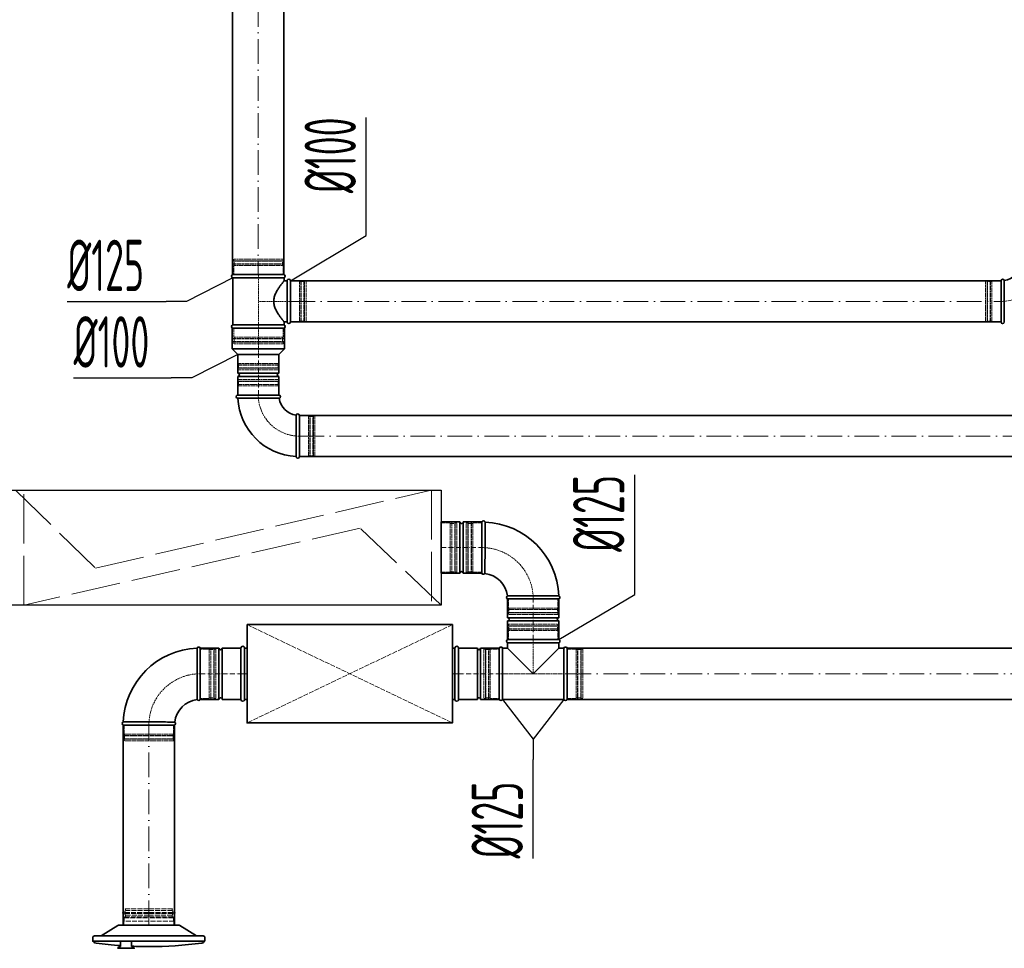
# Model space of a CAD drawing. Header units: millimetres. Extents: x -118717 to 8962, y 22910 to 145283.
# Tile 106 of 193: x -28162 to -25766, y 25452 to 27712. Entities that reach past the tile are written whole.
import ezdxf

# ---------------------------------------------------------------- set-up
doc = ezdxf.new("R2010")
doc.units = ezdxf.units.MM
for name, pattern in [('ACAD_ISO02W100', [15, 12, -3]), ('ACAD_ISO10W100', [18, 12, -3, 0, -3]), ('phl_thick', [0])]:
    doc.linetypes.add(name, pattern=pattern)
for name, color, linetype, lineweight in [('VZT_01 SUP (PŘÍVOD) - OBRYS', 5, 'Continuous', 35), ('VZT_02 SUP (PŘÍVOD) - OSA', 5, 'ACAD_ISO10W100', 5), ('VZT_05 ETA (ODVOD) - OBRYS', 6, 'Continuous', 35), ('VZT_06 ETA (ODVOD) - OSA', 6, 'ACAD_ISO10W100', 5), ('VZT_21 ZAŘÍZENÍ - OBRYS', 1, 'Continuous', 30), ('VZT_22 ZAŘÍZENÍ - DETAIL', 8, 'Continuous', 5), ('VZT_30 DISTRIBUČNÍ PRVKY - OBRYS', 1, 'Continuous', 35), ('VZT_35 TLUMIČE HLUKU - OBRYS', 1, 'Continuous', 35), ('VZT_36 TLUMIČE HLUKU - OSA', 1, 'ACAD_ISO10W100', 5), ('VZT_37 TLUMIČE HLUKU - DETAIL', 8, 'ACAD_ISO02W100', 5), ('VZT_60_KOTY - DIMENZE', 7, 'Continuous', 5)]:
    doc.layers.add(name, color=color, linetype=linetype, lineweight=lineweight)
for name, color, linetype, lineweight, plot in [('VZT_03 SUP (PŘÍVOD) - NETISK', 8, 'ACAD_ISO02W100', 5, False), ('VZT_07 ETA (ODVOD) - NETISK', 8, 'ACAD_ISO02W100', 5, False), ('VZT_34 DISTRIBUČNÍ PRVKY - NETISK', 8, 'ACAD_ISO02W100', 5, False), ('VZT_39 TLUMIČE HLUKU - NETISK', 8, 'ACAD_ISO02W100', 5, False)]:
    doc.layers.add(name, color=color, linetype=linetype, lineweight=lineweight, plot=plot)
doc.styles.add('EVORA_125', font='isocp.shx', dxfattribs={"width": 0.6, "height": 125})

msp = doc.modelspace()

# ---------------------------------------------------------------- linework, layer by layer
at = {"layer": 'VZT_01 SUP (PŘÍVOD) - OBRYS'}
for p, q in [((-27136.5, 26364.7), (-27136.5, 26489.7)), ((-27136.5, 26489.7), (-27091, 26489.7)), ((-27091, 26364.7), (-27091, 26489.7)), ((-27083, 26364.7), (-27083, 26489.7)), ((-27083, 26489.7), (-27037.5, 26489.7)), ((-27037.5, 26364.7), (-27037.5, 26489.7)), ((-27037.5, 26364.7), (-27037.5, 26489.7)), ((-27136.5, 26364.7), (-27091, 26364.7)), ((-27083, 26364.7), (-27037.5, 26364.7)), ((-26850, 26302.2), (-26975, 26302.2)), ((-26975, 26256.7), (-26975, 26302.2)), ((-26850, 26302.2), (-26975, 26302.2)), ((-26850, 26256.7), (-26850, 26302.2)), ((-26850, 26256.7), (-26975, 26256.7)), ((-26850, 26248.7), (-26975, 26248.7)), ((-26975, 26203.2), (-26975, 26248.7)), ((-26850, 26203.2), (-26850, 26248.7)), ((-26850, 26203.2), (-26975, 26203.2)), ((-26975, 26203.2), (-26850, 26203.2)), ((-26975, 26195.6), (-26850, 26195.6)), ((-26975, 26195.6), (-26975, 26182.7)), ((-26850, 26195.6), (-26850, 26182.7)), ((-27723, 26182.7), (-27723, 26057.7)), ((-27723, 26057.7), (-27723, 26182.7)), ((-27723, 26182.7), (-27677.5, 26182.7)), ((-27677.5, 26057.7), (-27677.5, 26182.7)), ((-27669.5, 26057.7), (-27669.5, 26182.7)), ((-27669.5, 26182.7), (-27624, 26182.7)), ((-27624, 26057.7), (-27624, 26182.7)), ((-27094, 26057.7), (-27094, 26182.7)), ((-27094, 26182.7), (-27048.5, 26182.7)), ((-27048.5, 26057.7), (-27048.5, 26182.7)), ((-27040.5, 26057.7), (-27040.5, 26182.7)), ((-27040.5, 26182.7), (-26995, 26182.7)), ((-26995, 26057.7), (-26995, 26182.7)), ((-26995, 26057.7), (-26995, 26182.7)), ((-26987.3, 26182.7), (-26987.3, 26057.7)), ((-26975, 26182.7), (-26987.3, 26182.7)), ((-26912.5, 26120.2), (-26975, 26182.7)), ((-26850, 26182.7), (-26912.5, 26120.2)), ((-26837.6, 26182.7), (-26850, 26182.7)), ((-26837.6, 26182.7), (-26837.6, 26057.7)), ((-26830, 26182.7), (-26830, 26057.7)), ((-27723, 26057.7), (-27677.5, 26057.7)), ((-27669.5, 26057.7), (-27624, 26057.7)), ((-27094, 26057.7), (-27048.5, 26057.7)), ((-27040.5, 26057.7), (-26995, 26057.7)), ((-26837.6, 26057.7), (-26987.3, 26057.7)), ((-27785.5, 25995.2), (-27910.5, 25995.2))]:
    msp.add_line(p, q, dxfattribs=at)
for points in [[(-25685.3, 26182.7), (-26831.7, 26182.7)], [(-25685.3, 26057.7), (-26831.7, 26057.7)], [(-27910.5, 25995.2), (-27910.5, 25508.1)], [(-27785.5, 25995.2), (-27785.5, 25508.1)]]:
    msp.add_lwpolyline(points, dxfattribs=at)
for centre, radius, start, end in [((-27087, 26489.7), 4, 180, 0), ((-27033.6, 26488.1), 4.17, 21.1072, 156.5322), ((-27037.5, 26302.2), 187.5, 2.3607, 87.6393), ((-27087, 26364.7), 4, 0, 180), ((-27033.6, 26366.4), 4.17, 203.4678, 329.7019), ((-27037.5, 26302.2), 62.5, 6.8302, 83.1698), ((-26973.3, 26306.1), 4.17, 120.2981, 246.5322), ((-26851.6, 26306.1), 4.17, 293.4678, 68.8928), ((-26975, 26252.7), 4, 270, 90), ((-26850, 26252.7), 4, 90, 270), ((-26973.3, 26199.4), 4.17, 113.4678, 246.5322), ((-26851.6, 26199.4), 4.17, 293.4678, 66.5322), ((-27723, 25995.2), 187.5, 92.3607, 177.6393), ((-27726.8, 26181.1), 4.17, 23.4678, 158.8928), ((-27673.5, 26182.7), 4, 180, 0), ((-27044.5, 26182.7), 4, 180, 0), ((-26991.1, 26181.1), 4.17, 23.4678, 156.5322), ((-26833.8, 26181.1), 4.17, 23.4678, 156.5322), ((-27723, 25995.2), 62.5, 96.8302, 173.1698), ((-27726.8, 26059.4), 4.17, 210.2981, 336.5322), ((-27673.5, 26057.7), 4, 0, 180), ((-27044.5, 26057.7), 4, 0, 180), ((-26991.1, 26059.4), 4.17, 203.4678, 336.5322), ((-26833.8, 26059.4), 4.17, 203.4678, 336.5322), ((-27908.8, 25999.1), 4.17, 111.1072, 246.5322), ((-27787.1, 25999.1), 4.17, 293.4678, 59.7019)]:
    msp.add_arc(centre, radius, start, end, dxfattribs=at)
for points, knots in [([(-27030, 26364.3), (-27030, 26364.3), (-27030, 26365.9), (-27030, 26372), (-27030, 26376.5), (-27029.9, 26387.9), (-27029.9, 26394.7), (-27029.8, 26409.7), (-27029.8, 26417.8), (-27029.8, 26434.1), (-27029.8, 26442.2), (-27029.8, 26457.4), (-27029.8, 26464.4), (-27029.8, 26476.1), (-27029.8, 26480.9), (-27029.8, 26487.5), (-27029.7, 26489.3), (-27029.7, 26489.6), (-27029.7, 26489.6), (-27029.7, 26489.6)], [0, 0, 0, 0, 24.235852, 24.235852, 48.531845, 48.531845, 73.024415, 73.024415, 97.570898, 97.570898, 122.078339, 122.078339, 146.53579, 146.53579, 170.957495, 170.957495, 195.359468, 195.359468, 197.168246, 197.168246, 197.168246, 197.168246]), ([(-26975.4, 26309.7), (-26975.4, 26309.7), (-26975.4, 26309.7), (-26975, 26309.7), (-26974.7, 26309.7), (-26973.7, 26309.7), (-26972.9, 26309.7), (-26969.7, 26309.7), (-26966.6, 26309.7), (-26957.7, 26309.8), (-26951.5, 26309.8), (-26937.4, 26309.8), (-26929.6, 26309.9), (-26913.3, 26309.9), (-26905.1, 26309.9), (-26889.3, 26309.9), (-26881.8, 26309.9), (-26868.6, 26309.9), (-26863, 26309.9), (-26856, 26310), (-26853.9, 26310), (-26850.9, 26310), (-26850.1, 26310), (-26850.1, 26310)], [197.067977, 197.067977, 197.067977, 197.067977, 201.792196, 201.792196, 209.190204, 209.190204, 218.040239, 218.040239, 237.760854, 237.760854, 262.206108, 262.206108, 286.831239, 286.831239, 311.323072, 311.323072, 335.946087, 335.946087, 360.704397, 360.704397, 377.088273, 377.088273, 394.105327, 394.105327, 394.105327, 394.105327]), ([(-27730.4, 26057.3), (-27730.4, 26057.3), (-27730.4, 26057.3), (-27730.4, 26057.7), (-27730.4, 26058), (-27730.4, 26059), (-27730.4, 26059.8), (-27730.4, 26063), (-27730.5, 26066.1), (-27730.5, 26075), (-27730.5, 26081.2), (-27730.6, 26095.3), (-27730.6, 26103.1), (-27730.6, 26119.4), (-27730.6, 26127.6), (-27730.7, 26143.4), (-27730.7, 26150.9), (-27730.7, 26164.1), (-27730.7, 26169.7), (-27730.7, 26176.7), (-27730.7, 26178.8), (-27730.7, 26181.8), (-27730.7, 26182.6), (-27730.7, 26182.6)], [197.067977, 197.067977, 197.067977, 197.067977, 201.792196, 201.792196, 209.190204, 209.190204, 218.040239, 218.040239, 237.760854, 237.760854, 262.206108, 262.206108, 286.831239, 286.831239, 311.323072, 311.323072, 335.946087, 335.946087, 360.704397, 360.704397, 377.088273, 377.088273, 394.105327, 394.105327, 394.105327, 394.105327]), ([(-27785, 26002.7), (-27785, 26002.7), (-27786.6, 26002.7), (-27792.7, 26002.7), (-27797.2, 26002.7), (-27808.6, 26002.8), (-27815.4, 26002.8), (-27830.4, 26002.9), (-27838.5, 26002.9), (-27854.9, 26002.9), (-27863, 26002.9), (-27878.2, 26002.9), (-27885.1, 26002.9), (-27896.9, 26002.9), (-27901.6, 26002.9), (-27908.2, 26003), (-27910.1, 26003), (-27910.3, 26003), (-27910.3, 26003), (-27910.3, 26003)], [0, 0, 0, 0, 24.235852, 24.235852, 48.531845, 48.531845, 73.024415, 73.024415, 97.570898, 97.570898, 122.078339, 122.078339, 146.53579, 146.53579, 170.957495, 170.957495, 195.359468, 195.359468, 197.168246, 197.168246, 197.168246, 197.168246])]:
    msp.add_open_spline(points, degree=3, knots=knots, dxfattribs=at)
at = {"layer": 'VZT_02 SUP (PŘÍVOD) - OSA'}
for points in [[(-27136.5, 26427.2), (-27037.5, 26427.2)], [(-26912.5, 26203.2), (-26912.5, 26302.2)], [(-27723, 26120.2), (-27624, 26120.2)], [(-27094, 26120.2), (-26995, 26120.2)]]:
    msp.add_lwpolyline(points, dxfattribs=at)
at = {"layer": 'VZT_02 SUP (PŘÍVOD) - OSA', "ltscale": 0.3}
for points in [[(-27037.5, 26427.2), (-27037.5, 26427.2, -0.414214), (-26912.5, 26302.2), (-26912.5, 26302.2)], [(-27848, 25995.2), (-27848, 25995.2, -0.414214), (-27723, 26120.2), (-27723, 26120.2)]]:
    msp.add_lwpolyline(points, format="xyb", dxfattribs=at)
msp.add_lwpolyline([(-26912.5, 26203.2), (-26912.5, 26120.2)], dxfattribs=at)
at = {"layer": 'VZT_02 SUP (PŘÍVOD) - OSA', "ltscale": 5}
for points in [[(-26831.7, 26120.2), (-25685.3, 26120.2)], [(-27848, 25508.1), (-27848, 25995.2)]]:
    msp.add_lwpolyline(points, dxfattribs=at)
at = {"layer": 'VZT_03 SUP (PŘÍVOD) - NETISK', "ltscale": 0.4}
for p, q in [((-27075.5, 26367.2), (-27075.5, 26487.2)), ((-27071.5, 26487.2), (-27075.5, 26487.2)), ((-27071.5, 26367.2), (-27071.5, 26487.2)), ((-27071, 26486.2), (-27071.5, 26486.2)), ((-27071, 26366.2), (-27071, 26488.2)), ((-27070.5, 26488.2), (-27071, 26488.2)), ((-27070.5, 26366.2), (-27070.5, 26488.2)), ((-27063.5, 26486.2), (-27070.5, 26486.2)), ((-27063.5, 26366.2), (-27063.5, 26488.2)), ((-27063, 26488.2), (-27063.5, 26488.2)), ((-27063, 26366.2), (-27063, 26488.2)), ((-27059.5, 26486.2), (-27063, 26486.2)), ((-27059.5, 26367.2), (-27059.5, 26487.2)), ((-27037.5, 26487.2), (-27059.5, 26487.2)), ((-27071.5, 26367.2), (-27075.5, 26367.2)), ((-27071, 26368.2), (-27071.5, 26368.2)), ((-27070.5, 26366.2), (-27071, 26366.2)), ((-27063.5, 26368.2), (-27070.5, 26368.2)), ((-27063, 26366.2), (-27063.5, 26366.2)), ((-27059.5, 26368.2), (-27063, 26368.2)), ((-27037.5, 26367.2), (-27059.5, 26367.2)), ((-26972.5, 26302.2), (-26972.5, 26280.2)), ((-26852.5, 26302.2), (-26852.5, 26280.2)), ((-26851.5, 26276.7), (-26973.5, 26276.7)), ((-26973.5, 26276.7), (-26973.5, 26276.2)), ((-26851.5, 26276.2), (-26973.5, 26276.2)), ((-26851.5, 26269.2), (-26973.5, 26269.2)), ((-26973.5, 26269.2), (-26973.5, 26268.7)), ((-26851.5, 26268.7), (-26973.5, 26268.7)), ((-26852.5, 26280.2), (-26972.5, 26280.2)), ((-26852.5, 26268.2), (-26972.5, 26268.2)), ((-26972.5, 26268.2), (-26972.5, 26264.2)), ((-26971.5, 26280.2), (-26971.5, 26276.7)), ((-26971.5, 26276.2), (-26971.5, 26269.2)), ((-26971.5, 26268.7), (-26971.5, 26268.2)), ((-26853.5, 26280.2), (-26853.5, 26276.7)), ((-26853.5, 26276.2), (-26853.5, 26269.2)), ((-26853.5, 26268.7), (-26853.5, 26268.2)), ((-26852.5, 26268.2), (-26852.5, 26264.2)), ((-26851.5, 26276.7), (-26851.5, 26276.2)), ((-26851.5, 26269.2), (-26851.5, 26268.7)), ((-26852.5, 26264.2), (-26972.5, 26264.2)), ((-26973.5, 26236.7), (-26851.5, 26236.7)), ((-26973.5, 26236.2), (-26973.5, 26236.7)), ((-26973.5, 26236.2), (-26851.5, 26236.2)), ((-26973.5, 26229.2), (-26851.5, 26229.2)), ((-26973.5, 26228.7), (-26973.5, 26229.2)), ((-26973.5, 26228.7), (-26851.5, 26228.7)), ((-26972.5, 26241.2), (-26852.5, 26241.2)), ((-26972.5, 26237.2), (-26972.5, 26241.2)), ((-26972.5, 26237.2), (-26852.5, 26237.2)), ((-26972.5, 26225.2), (-26852.5, 26225.2)), ((-26972.5, 26203.2), (-26972.5, 26225.2)), ((-26971.5, 26236.7), (-26971.5, 26237.2)), ((-26971.5, 26229.2), (-26971.5, 26236.2)), ((-26971.5, 26225.2), (-26971.5, 26228.7)), ((-26853.5, 26236.7), (-26853.5, 26237.2)), ((-26853.5, 26229.2), (-26853.5, 26236.2)), ((-26853.5, 26225.2), (-26853.5, 26228.7)), ((-26852.5, 26237.2), (-26852.5, 26241.2)), ((-26852.5, 26203.2), (-26852.5, 26225.2)), ((-26851.5, 26236.2), (-26851.5, 26236.7)), ((-26851.5, 26228.7), (-26851.5, 26229.2)), ((-27723, 26180.2), (-27701, 26180.2)), ((-27701, 26180.2), (-27701, 26060.2)), ((-27701, 26179.2), (-27697.5, 26179.2)), ((-27697.5, 26181.2), (-27697.5, 26059.2)), ((-27697.5, 26181.2), (-27697, 26181.2)), ((-27697, 26181.2), (-27697, 26059.2)), ((-27697, 26179.2), (-27690, 26179.2)), ((-27690, 26181.2), (-27690, 26059.2)), ((-27690, 26181.2), (-27689.5, 26181.2)), ((-27689.5, 26181.2), (-27689.5, 26059.2)), ((-27689.5, 26179.2), (-27689, 26179.2)), ((-27689, 26180.2), (-27689, 26060.2)), ((-27689, 26180.2), (-27685, 26180.2)), ((-27685, 26180.2), (-27685, 26060.2)), ((-27033, 26180.2), (-27033, 26060.2)), ((-27033, 26180.2), (-27029, 26180.2)), ((-27029, 26180.2), (-27029, 26060.2)), ((-27029, 26179.2), (-27028.5, 26179.2)), ((-27028.5, 26181.2), (-27028.5, 26059.2)), ((-27028.5, 26181.2), (-27028, 26181.2)), ((-27028, 26181.2), (-27028, 26059.2)), ((-27028, 26179.2), (-27021, 26179.2)), ((-27021, 26181.2), (-27021, 26059.2)), ((-27021, 26181.2), (-27020.5, 26181.2)), ((-27020.5, 26181.2), (-27020.5, 26059.2)), ((-27020.5, 26179.2), (-27017, 26179.2)), ((-27017, 26180.2), (-27017, 26060.2)), ((-27017, 26180.2), (-26995, 26180.2)), ((-26830, 26180.2), (-26808, 26180.2)), ((-26808, 26180.2), (-26808, 26060.2)), ((-26808, 26179.2), (-26804.5, 26179.2)), ((-26804.5, 26181.2), (-26804.5, 26059.2)), ((-26804.5, 26181.2), (-26804, 26181.2)), ((-26804, 26181.2), (-26804, 26059.2)), ((-26804, 26179.2), (-26797, 26179.2)), ((-26797, 26181.2), (-26797, 26059.2)), ((-26797, 26181.2), (-26796.5, 26181.2)), ((-26796.5, 26181.2), (-26796.5, 26059.2)), ((-26796.5, 26179.2), (-26796, 26179.2)), ((-26796, 26180.2), (-26796, 26060.2)), ((-26796, 26180.2), (-26792, 26180.2)), ((-26792, 26180.2), (-26792, 26060.2)), ((-27723, 26060.2), (-27701, 26060.2)), ((-27701, 26061.2), (-27697.5, 26061.2)), ((-27697.5, 26059.2), (-27697, 26059.2)), ((-27697, 26061.2), (-27690, 26061.2)), ((-27690, 26059.2), (-27689.5, 26059.2)), ((-27689.5, 26061.2), (-27689, 26061.2)), ((-27689, 26060.2), (-27685, 26060.2)), ((-27033, 26060.2), (-27029, 26060.2)), ((-27029, 26061.2), (-27028.5, 26061.2)), ((-27028.5, 26059.2), (-27028, 26059.2)), ((-27028, 26061.2), (-27021, 26061.2)), ((-27021, 26059.2), (-27020.5, 26059.2)), ((-27020.5, 26061.2), (-27017, 26061.2)), ((-27017, 26060.2), (-26995, 26060.2)), ((-26830, 26060.2), (-26808, 26060.2)), ((-26808, 26061.2), (-26804.5, 26061.2)), ((-26804.5, 26059.2), (-26804, 26059.2)), ((-26804, 26061.2), (-26797, 26061.2)), ((-26797, 26059.2), (-26796.5, 26059.2)), ((-26796.5, 26061.2), (-26796, 26061.2)), ((-26796, 26060.2), (-26792, 26060.2)), ((-27908, 25995.2), (-27908, 25973.2)), ((-27788, 25995.2), (-27788, 25973.2)), ((-27787, 25969.7), (-27909, 25969.7)), ((-27909, 25969.7), (-27909, 25969.2)), ((-27787, 25969.2), (-27909, 25969.2)), ((-27787, 25962.2), (-27909, 25962.2)), ((-27909, 25962.2), (-27909, 25961.7)), ((-27787, 25961.7), (-27909, 25961.7)), ((-27788, 25973.2), (-27908, 25973.2)), ((-27788, 25961.2), (-27908, 25961.2)), ((-27908, 25961.2), (-27908, 25957.2)), ((-27788, 25957.2), (-27908, 25957.2)), ((-27907, 25973.2), (-27907, 25969.7)), ((-27907, 25969.2), (-27907, 25962.2)), ((-27907, 25961.7), (-27907, 25961.2)), ((-27789, 25973.2), (-27789, 25969.7)), ((-27789, 25969.2), (-27789, 25962.2)), ((-27789, 25961.7), (-27789, 25961.2)), ((-27788, 25961.2), (-27788, 25957.2)), ((-27787, 25969.7), (-27787, 25969.2)), ((-27787, 25962.2), (-27787, 25961.7))]:
    msp.add_line(p, q, dxfattribs=at)
msp.add_lwpolyline([(-26830, 26120.2), (-26995, 26120.2)], dxfattribs=at)
at = {"layer": 'VZT_05 ETA (ODVOD) - OBRYS'}
for p, q in [((-27519, 27091.6), (-27644, 27091.6)), ((-27519, 27083.9), (-27644, 27083.9)), ((-27644, 27083.9), (-27644, 26969.3)), ((-27519, 27083.9), (-27519, 27076.6)), ((-27511.5, 27076.6), (-27519, 27076.6)), ((-27511.5, 26976.6), (-27511.5, 27076.6)), ((-27503.5, 26976.6), (-27503.5, 27076.6)), ((-25773.9, 26976.6), (-25773.9, 27076.6)), ((-25765.9, 26976.6), (-25765.9, 27026.8)), ((-27645, 26961.6), (-27518, 26961.6)), ((-27645, 26961.6), (-27645, 26911.1)), ((-27644, 26969.3), (-27519, 26969.3)), ((-27519, 26961.6), (-27644, 26961.6)), ((-27511.5, 26976.6), (-27519, 26976.6)), ((-27519, 26976.6), (-27519, 26969.3)), ((-27518, 26961.6), (-27518, 26911.1)), ((-27645, 26911.1), (-27518, 26911.1)), ((-27631.5, 26897.6), (-27645, 26911.1)), ((-27531.5, 26897.6), (-27631.5, 26897.6)), ((-27631.5, 26852.1), (-27631.5, 26897.6)), ((-27631.5, 26897.6), (-27531.5, 26897.6)), ((-27531.5, 26897.6), (-27518, 26911.1)), ((-27531.5, 26852.1), (-27531.5, 26897.6)), ((-27531.5, 26852.1), (-27631.5, 26852.1)), ((-27531.5, 26844.1), (-27631.5, 26844.1)), ((-27631.5, 26798.6), (-27631.5, 26844.1)), ((-27531.5, 26798.6), (-27531.5, 26844.1)), ((-27531.7, 26798.6), (-27631.7, 26798.6)), ((-27531.5, 26798.6), (-27631.5, 26798.6)), ((-27631.7, 26790.6), (-27581.6, 26790.6)), ((-27481.7, 26648.6), (-27481.7, 26748.6)), ((-27489.7, 26648.6), (-27489.7, 26698.8))]:
    msp.add_line(p, q, dxfattribs=at)
for points in [[(-27644.2, 27091.6), (-27644.2, 28655.8)], [(-27519.2, 27091.6), (-27519.2, 28655.8)], [(-25773.9, 27076.6), (-27503.5, 27076.6)], [(-25773.9, 26976.6), (-27503.5, 26976.6)], [(-25706.2, 26748.6), (-27481.7, 26748.6)], [(-25706.2, 26648.6), (-27481.7, 26648.6)]]:
    msp.add_lwpolyline(points, dxfattribs=at)
for centre, radius, start, end in [((-25773.9, 27126.6), 50, 279.1478, 350.8522), ((-27642.4, 27087.8), 4.17, 113.4678, 246.5322), ((-27520.7, 27087.8), 4.17, 293.4678, 66.5322), ((-27507.5, 27076.6), 4, 0, 180), ((-25769.9, 27076.6), 4, 9.1478, 180), ((-27642.4, 26965.4), 4.17, 113.4678, 246.5322), ((-27520.7, 26965.4), 4.17, 293.4678, 66.5322), ((-27507.5, 26976.6), 4, 180, 0), ((-25769.9, 26976.6), 4, 180, 0), ((-27631.5, 26848.1), 4, 270, 90), ((-27531.5, 26848.1), 4, 90, 270), ((-27631.7, 26794.6), 4, 90, 270), ((-27531.7, 26794.6), 4, 279.1478, 90), ((-27481.7, 26798.6), 150, 183.0572, 266.9428), ((-27481.7, 26798.6), 50, 189.1478, 260.8522), ((-27485.7, 26748.6), 4, 0, 170.8522), ((-27485.7, 26648.6), 4, 180, 0)]:
    msp.add_arc(centre, radius, start, end, dxfattribs=at)
for points, knots in [([(-27519, 26976.6), (-27519, 26976.6), (-27519.1, 26976.7), (-27519.3, 26977), (-27519.5, 26977.3), (-27520.1, 26978), (-27520.4, 26978.4), (-27521.2, 26979.4), (-27521.7, 26980), (-27522.7, 26981.3), (-27523.2, 26982), (-27524.4, 26983.6), (-27525.1, 26984.4), (-27526.4, 26986.2), (-27527.1, 26987.2), (-27528.5, 26989.2), (-27529.3, 26990.2), (-27530.7, 26992.3), (-27531.5, 26993.5), (-27533.1, 26995.9), (-27533.9, 26997.2), (-27535.5, 26999.8), (-27536.2, 27001.2), (-27537.8, 27004.1), (-27538.5, 27005.5), (-27540.6, 27010.1), (-27541.8, 27013.2), (-27543.1, 27018.2), (-27543.4, 27019.8), (-27543.9, 27023.2), (-27544, 27024.9), (-27544, 27028.3), (-27543.9, 27030), (-27543.4, 27033.4), (-27543.1, 27035.1), (-27541.8, 27040), (-27540.6, 27043.2), (-27538.5, 27047.7), (-27537.8, 27049.2), (-27536.2, 27052), (-27535.5, 27053.4), (-27533.9, 27056), (-27533.1, 27057.3), (-27531.5, 27059.7), (-27530.7, 27060.9), (-27529.3, 27063), (-27528.5, 27064), (-27527.1, 27066), (-27526.4, 27067), (-27525.1, 27068.8), (-27524.4, 27069.6), (-27523.2, 27071.2), (-27522.7, 27071.9), (-27521.7, 27073.3), (-27521.2, 27073.8), (-27520.4, 27074.8), (-27520.1, 27075.3), (-27519.5, 27075.9), (-27519.3, 27076.2), (-27519.1, 27076.5), (-27519, 27076.6), (-27519, 27076.6)], [80.753728, 80.753728, 80.753728, 80.753728, 85.721109, 85.721109, 90.68849, 90.68849, 95.655871, 95.655871, 100.623252, 100.623252, 105.590633, 105.590633, 110.558015, 110.558015, 115.525396, 115.525396, 120.492777, 120.492777, 125.619612, 125.619612, 130.746447, 130.746447, 135.873281, 135.873281, 141.000116, 141.000116, 151.253786, 151.253786, 156.38062, 156.38062, 161.507455, 161.507455, 166.63429, 166.63429, 171.761125, 171.761125, 182.014794, 182.014794, 187.141629, 187.141629, 192.268464, 192.268464, 197.395298, 197.395298, 202.522133, 202.522133, 207.489514, 207.489514, 212.456896, 212.456896, 217.424277, 217.424277, 222.391658, 222.391658, 227.359039, 227.359039, 232.32642, 232.32642, 237.293801, 237.293801, 242.261183, 242.261183, 242.261183, 242.261183]), ([(-25765.9, 27026.8), (-25765.9, 27033.1), (-25765.9, 27039.4), (-25765.9, 27051.5), (-25765.9, 27057.1), (-25765.9, 27066.6), (-25765.9, 27070.4), (-25765.9, 27075.7), (-25765.9, 27077.1), (-25765.9, 27077.2), (-25765.9, 27077.2), (-25765.9, 27077.2)], [78.71119, 78.71119, 78.71119, 78.71119, 97.804615, 97.804615, 117.523893, 117.523893, 137.264303, 137.264303, 156.831737, 156.831737, 157.874915, 157.874915, 157.874915, 157.874915]), ([(-27531.1, 26790.7), (-27531.1, 26790.7), (-27532.2, 26790.7), (-27536.7, 26790.6), (-27540.2, 26790.6), (-27549.1, 26790.6), (-27554.4, 26790.6), (-27566.4, 26790.6), (-27572.8, 26790.6), (-27580.1, 26790.6), (-27580.9, 26790.6), (-27581.6, 26790.6)], [157.874915, 157.874915, 157.874915, 157.874915, 176.103874, 176.103874, 195.460379, 195.460379, 215.101284, 215.101284, 234.82164, 234.82164, 237.034743, 237.034743, 237.034743, 237.034743]), ([(-27489.7, 26698.8), (-27489.7, 26705.1), (-27489.7, 26711.4), (-27489.7, 26723.5), (-27489.7, 26729.1), (-27489.7, 26738.6), (-27489.7, 26742.4), (-27489.7, 26747.7), (-27489.7, 26749.1), (-27489.7, 26749.2), (-27489.7, 26749.2), (-27489.7, 26749.2)], [78.71119, 78.71119, 78.71119, 78.71119, 97.804615, 97.804615, 117.523893, 117.523893, 137.264303, 137.264303, 156.831737, 156.831737, 157.874915, 157.874915, 157.874915, 157.874915])]:
    msp.add_open_spline(points, degree=3, knots=knots, dxfattribs=at)
at = {"layer": 'VZT_06 ETA (ODVOD) - OSA', "ltscale": 5}
for points in [[(-27581.7, 28655.8), (-27581.7, 27091.6)], [(-27503.5, 27026.6), (-25773.9, 27026.6)], [(-27481.7, 26698.6), (-25706.2, 26698.6)]]:
    msp.add_lwpolyline(points, dxfattribs=at)
at = {"layer": 'VZT_06 ETA (ODVOD) - OSA', "ltscale": 0.3}
for points in [[(-25673.9, 27126.6), (-25673.9, 27126.6, -0.414214), (-25773.9, 27026.6), (-25773.9, 27026.6)], [(-27581.7, 26798.6), (-27581.7, 26798.6, 0.414214), (-27481.7, 26698.6), (-27481.7, 26698.6)]]:
    msp.add_lwpolyline(points, format="xyb", dxfattribs=at)
at = {"layer": 'VZT_06 ETA (ODVOD) - OSA', "ltscale": 0.3, "elevation": 0}
for points in [[(-27581.5, 27091.6), (-27581.5, 26961.6)], [(-27503.5, 27026.6), (-27581.5, 27026.6)]]:
    msp.add_lwpolyline(points, dxfattribs=at)
at = {"layer": 'VZT_06 ETA (ODVOD) - OSA', "ltscale": 0.3}
msp.add_lwpolyline([(-27581.5, 26961.6), (-27581.5, 26897.6)], dxfattribs=at)
at = {"layer": 'VZT_06 ETA (ODVOD) - OSA'}
msp.add_lwpolyline([(-27581.5, 26798.6), (-27581.5, 26897.6)], dxfattribs=at)
at = {"layer": 'VZT_07 ETA (ODVOD) - NETISK', "ltscale": 0.4}
for p, q in [((-27521.5, 27129.6), (-27641.5, 27129.6)), ((-27641.5, 27125.6), (-27641.5, 27129.6)), ((-27521.5, 27125.6), (-27521.5, 27129.6)), ((-27520.5, 27125.1), (-27642.5, 27125.1)), ((-27642.5, 27124.6), (-27642.5, 27125.1)), ((-27520.5, 27124.6), (-27642.5, 27124.6)), ((-27520.5, 27117.6), (-27642.5, 27117.6)), ((-27642.5, 27117.1), (-27642.5, 27117.6)), ((-27520.5, 27117.1), (-27642.5, 27117.1)), ((-27521.5, 27125.6), (-27641.5, 27125.6)), ((-27521.5, 27113.6), (-27641.5, 27113.6)), ((-27641.5, 27091.6), (-27641.5, 27113.6)), ((-27640.5, 27125.1), (-27640.5, 27125.6)), ((-27640.5, 27117.6), (-27640.5, 27124.6)), ((-27640.5, 27113.6), (-27640.5, 27117.1)), ((-27522.5, 27125.1), (-27522.5, 27125.6)), ((-27522.5, 27117.6), (-27522.5, 27124.6)), ((-27522.5, 27113.6), (-27522.5, 27117.1)), ((-27521.5, 27091.6), (-27521.5, 27113.6)), ((-27520.5, 27124.6), (-27520.5, 27125.1)), ((-27520.5, 27117.1), (-27520.5, 27117.6)), ((-27503.5, 27075.6), (-27481.5, 27075.6)), ((-27481.5, 26977.6), (-27481.5, 27075.6)), ((-27481.5, 27074.6), (-27478, 27074.6)), ((-27478, 26976.6), (-27478, 27076.6)), ((-27478, 27076.6), (-27477.5, 27076.6)), ((-27477.5, 26976.6), (-27477.5, 27076.6)), ((-27477.5, 27074.6), (-27470.5, 27074.6)), ((-27470.5, 26976.6), (-27470.5, 27076.6)), ((-27470.5, 27076.6), (-27470, 27076.6)), ((-27470, 26976.6), (-27470, 27076.6)), ((-27470, 27074.6), (-27469.5, 27074.6)), ((-27469.5, 26977.6), (-27469.5, 27075.6)), ((-27469.5, 27075.6), (-27465.5, 27075.6)), ((-27465.5, 26977.6), (-27465.5, 27075.6)), ((-25811.9, 26977.6), (-25811.9, 27075.6)), ((-25807.9, 27075.6), (-25811.9, 27075.6)), ((-25807.9, 26977.6), (-25807.9, 27075.6)), ((-25807.4, 27074.6), (-25807.9, 27074.6)), ((-25807.4, 26976.6), (-25807.4, 27076.6)), ((-25806.9, 27076.6), (-25807.4, 27076.6)), ((-25806.9, 26976.6), (-25806.9, 27076.6)), ((-25799.9, 27074.6), (-25806.9, 27074.6)), ((-25799.9, 26976.6), (-25799.9, 27076.6)), ((-25799.4, 27076.6), (-25799.9, 27076.6)), ((-25799.4, 26976.6), (-25799.4, 27076.6)), ((-25795.9, 27074.6), (-25799.4, 27074.6)), ((-25795.9, 26977.6), (-25795.9, 27075.6)), ((-25773.9, 27075.6), (-25795.9, 27075.6)), ((-27641.5, 26939.6), (-27641.5, 26961.6)), ((-27521.5, 26939.6), (-27521.5, 26961.6)), ((-27503.5, 26977.6), (-27481.5, 26977.6)), ((-27481.5, 26978.6), (-27478, 26978.6)), ((-27478, 26976.6), (-27477.5, 26976.6)), ((-27477.5, 26978.6), (-27470.5, 26978.6)), ((-27470.5, 26976.6), (-27470, 26976.6)), ((-27470, 26978.6), (-27469.5, 26978.6)), ((-27469.5, 26977.6), (-27465.5, 26977.6)), ((-25807.9, 26977.6), (-25811.9, 26977.6)), ((-25807.4, 26978.6), (-25807.9, 26978.6)), ((-25806.9, 26976.6), (-25807.4, 26976.6)), ((-25799.9, 26978.6), (-25806.9, 26978.6)), ((-25799.4, 26976.6), (-25799.9, 26976.6)), ((-25795.9, 26978.6), (-25799.4, 26978.6)), ((-25773.9, 26977.6), (-25795.9, 26977.6)), ((-27521.5, 26939.6), (-27641.5, 26939.6)), ((-27640.5, 26936.1), (-27640.5, 26939.6)), ((-27522.5, 26936.1), (-27522.5, 26939.6)), ((-27520.5, 26936.1), (-27642.5, 26936.1)), ((-27642.5, 26935.6), (-27642.5, 26936.1)), ((-27520.5, 26935.6), (-27642.5, 26935.6)), ((-27520.5, 26928.6), (-27642.5, 26928.6)), ((-27642.5, 26928.1), (-27642.5, 26928.6)), ((-27520.5, 26928.1), (-27642.5, 26928.1)), ((-27521.5, 26927.6), (-27641.5, 26927.6)), ((-27641.5, 26923.6), (-27641.5, 26927.6)), ((-27521.5, 26923.6), (-27641.5, 26923.6)), ((-27640.5, 26928.6), (-27640.5, 26935.6)), ((-27640.5, 26927.6), (-27640.5, 26928.1)), ((-27522.5, 26928.6), (-27522.5, 26935.6)), ((-27522.5, 26927.6), (-27522.5, 26928.1)), ((-27521.5, 26923.6), (-27521.5, 26927.6)), ((-27520.5, 26935.6), (-27520.5, 26936.1)), ((-27520.5, 26928.1), (-27520.5, 26928.6)), ((-27630.5, 26875.6), (-27630.5, 26897.6)), ((-27532.5, 26875.6), (-27532.5, 26897.6)), ((-27531.5, 26872.1), (-27631.5, 26872.1)), ((-27631.5, 26871.6), (-27631.5, 26872.1)), ((-27531.5, 26871.6), (-27631.5, 26871.6)), ((-27532.5, 26875.6), (-27630.5, 26875.6)), ((-27629.5, 26872.1), (-27629.5, 26875.6)), ((-27629.5, 26864.6), (-27629.5, 26871.6)), ((-27533.5, 26872.1), (-27533.5, 26875.6)), ((-27533.5, 26864.6), (-27533.5, 26871.6)), ((-27531.5, 26871.6), (-27531.5, 26872.1)), ((-27531.5, 26864.6), (-27631.5, 26864.6)), ((-27631.5, 26864.1), (-27631.5, 26864.6)), ((-27531.5, 26864.1), (-27631.5, 26864.1)), ((-27532.5, 26863.6), (-27630.5, 26863.6)), ((-27630.5, 26859.6), (-27630.5, 26863.6)), ((-27532.5, 26859.6), (-27630.5, 26859.6)), ((-27629.5, 26863.6), (-27629.5, 26864.1)), ((-27533.5, 26863.6), (-27533.5, 26864.1)), ((-27532.5, 26859.6), (-27532.5, 26863.6)), ((-27531.5, 26864.1), (-27531.5, 26864.6)), ((-27631.7, 26832.1), (-27531.7, 26832.1)), ((-27631.7, 26832.1), (-27631.7, 26831.6)), ((-27631.7, 26831.6), (-27531.7, 26831.6)), ((-27631.7, 26824.6), (-27531.7, 26824.6)), ((-27631.7, 26824.6), (-27631.7, 26824.1)), ((-27631.7, 26824.1), (-27531.7, 26824.1)), ((-27630.7, 26836.6), (-27532.7, 26836.6)), ((-27630.7, 26836.6), (-27630.7, 26832.6)), ((-27630.7, 26832.6), (-27532.7, 26832.6)), ((-27630.7, 26820.6), (-27532.7, 26820.6)), ((-27630.7, 26820.6), (-27630.7, 26798.6)), ((-27629.7, 26832.6), (-27629.7, 26832.1)), ((-27629.7, 26831.6), (-27629.7, 26824.6)), ((-27629.7, 26824.1), (-27629.7, 26820.6)), ((-27533.7, 26832.6), (-27533.7, 26832.1)), ((-27533.7, 26831.6), (-27533.7, 26824.6)), ((-27533.7, 26824.1), (-27533.7, 26820.6)), ((-27532.7, 26836.6), (-27532.7, 26832.6)), ((-27532.7, 26820.6), (-27532.7, 26798.6)), ((-27531.7, 26832.1), (-27531.7, 26831.6)), ((-27531.7, 26824.6), (-27531.7, 26824.1)), ((-27481.7, 26747.6), (-27459.7, 26747.6)), ((-27459.7, 26649.6), (-27459.7, 26747.6)), ((-27459.7, 26746.6), (-27456.2, 26746.6)), ((-27456.2, 26648.6), (-27456.2, 26748.6)), ((-27456.2, 26748.6), (-27455.7, 26748.6)), ((-27455.7, 26648.6), (-27455.7, 26748.6)), ((-27455.7, 26746.6), (-27448.7, 26746.6)), ((-27448.7, 26648.6), (-27448.7, 26748.6)), ((-27448.7, 26748.6), (-27448.2, 26748.6)), ((-27448.2, 26648.6), (-27448.2, 26748.6)), ((-27448.2, 26746.6), (-27447.7, 26746.6)), ((-27447.7, 26649.6), (-27447.7, 26747.6)), ((-27447.7, 26747.6), (-27443.7, 26747.6)), ((-27443.7, 26649.6), (-27443.7, 26747.6)), ((-27459.7, 26650.6), (-27456.2, 26650.6)), ((-27455.7, 26650.6), (-27448.7, 26650.6)), ((-27448.2, 26650.6), (-27447.7, 26650.6)), ((-27481.7, 26649.6), (-27459.7, 26649.6)), ((-27456.2, 26648.6), (-27455.7, 26648.6)), ((-27448.7, 26648.6), (-27448.2, 26648.6)), ((-27447.7, 26649.6), (-27443.7, 26649.6)), ((-27136.5, 26487.2), (-27114.5, 26487.2)), ((-27114.5, 26367.2), (-27114.5, 26487.2)), ((-27114.5, 26486.2), (-27111, 26486.2)), ((-27111, 26366.2), (-27111, 26488.2)), ((-27111, 26488.2), (-27110.5, 26488.2)), ((-27110.5, 26366.2), (-27110.5, 26488.2)), ((-27110.5, 26486.2), (-27103.5, 26486.2)), ((-27103.5, 26366.2), (-27103.5, 26488.2)), ((-27103.5, 26488.2), (-27103, 26488.2)), ((-27103, 26366.2), (-27103, 26488.2)), ((-27103, 26486.2), (-27102.5, 26486.2)), ((-27102.5, 26367.2), (-27102.5, 26487.2)), ((-27102.5, 26487.2), (-27098.5, 26487.2)), ((-27098.5, 26367.2), (-27098.5, 26487.2)), ((-27136.5, 26367.2), (-27114.5, 26367.2)), ((-27114.5, 26368.2), (-27111, 26368.2)), ((-27111, 26366.2), (-27110.5, 26366.2)), ((-27110.5, 26368.2), (-27103.5, 26368.2)), ((-27103.5, 26366.2), (-27103, 26366.2)), ((-27103, 26368.2), (-27102.5, 26368.2)), ((-27102.5, 26367.2), (-27098.5, 26367.2))]:
    msp.add_line(p, q, dxfattribs=at)
at = {"layer": 'VZT_21 ZAŘÍZENÍ - OBRYS'}
msp.add_lwpolyline([(-27136.5, 26287.2), (-28636.5, 26287.2), (-28636.5, 26567.2), (-27136.5, 26567.2)], close=True, dxfattribs=at)
at = {"layer": 'VZT_22 ZAŘÍZENÍ - DETAIL', "linetype": 'ACAD_ISO02W100', "lineweight": 5, "ltscale": 10}
for points in [[(-28172.7, 26567.2), (-27978, 26377.2), (-27160.4, 26567.2)], [(-28152.2, 26287.2), (-28152.2, 26567.2)], [(-27160.4, 26567.2), (-27160.4, 26287.2)], [(-27136.5, 26287.2), (-27333.9, 26474.4), (-28152.2, 26287.2)]]:
    msp.add_lwpolyline(points, dxfattribs=at)
at = {"layer": 'VZT_30 DISTRIBUČNÍ PRVKY - OBRYS'}
for points in [[(-27964.1, 25482.1), (-27923.7, 25507.5, -0.141374), (-27921.7, 25508.1), (-27774.3, 25508.1, -0.141374), (-27772.3, 25507.5), (-27731.9, 25482.1)], [(-27711.5, 25469.1), (-27984.5, 25469.1), (-27984.5, 25478.2, -0.414214), (-27980.6, 25482.1), (-27715.4, 25482.1, -0.414214), (-27711.5, 25478.2), (-27711.5, 25469.1)], [(-27917.2, 25458.6, -0.015115), (-27976.5, 25464.6), (-27979.5, 25465.1, -0.36397), (-27982, 25468.1), (-27982, 25469.1)], [(-27917.2, 25469.1), (-27917.2, 25456.7, -0.267949), (-27917.5, 25456.3), (-27923.2, 25453, 0.267949), (-27923.4, 25452.6), (-27923.4, 25451.9), (-27883.8, 25451.9), (-27883.8, 25452.6, 0.267949), (-27884, 25453), (-27889.7, 25456.3, -0.267949), (-27890, 25456.7), (-27890, 25469.1)], [(-27848, 25456.1, -0.010645), (-27890, 25457, -0.010645)], [(-27848, 25456.1, 0.0327), (-27719.5, 25464.6), (-27716.5, 25465.1, 0.36397), (-27714, 25468.1), (-27714, 25469.1)]]:
    msp.add_lwpolyline(points, format="xyb", dxfattribs=at)
at = {"layer": 'VZT_34 DISTRIBUČNÍ PRVKY - NETISK'}
for points in [[(-27904.4, 25544.1), (-27905.8, 25548.1), (-27848.1, 25548.1)], [(-27791.8, 25544.1), (-27790.3, 25548.1), (-27848.1, 25548.1)], [(-27908.2, 25526), (-27848.1, 25526)], [(-27906.2, 25528.6), (-27848.1, 25528.6)], [(-27905.3, 25543.9), (-27848.1, 25543.9)], [(-27904.6, 25532.3), (-27848.1, 25532.3)], [(-27790.8, 25543.9), (-27848.1, 25543.9)], [(-27791.6, 25532.3), (-27848.1, 25532.3)], [(-27789.9, 25528.6), (-27848.1, 25528.6)], [(-27788, 25526), (-27848.1, 25526)], [(-27787, 25508.1), (-27787, 25518.1), (-27909, 25518.1), (-27909, 25508.1)], [(-27787, 25508.1), (-27909, 25508.1)]]:
    msp.add_lwpolyline(points, dxfattribs=at)
for points in [[(-27912.8, 25538), (-27907, 25539.4, -0.060863), (-27906.4, 25539.5), (-27848.1, 25539.5)], [(-27912.8, 25538), (-27906.8, 25536.5, 0.058981), (-27906.2, 25536.5), (-27848.1, 25536.5)], [(-27908.2, 25518.1), (-27908.2, 25526, -0.291473), (-27906.6, 25528.4, -0.291473)], [(-27783.4, 25538), (-27789.1, 25539.4, 0.060863), (-27789.8, 25539.5), (-27848.1, 25539.5)], [(-27783.4, 25538), (-27789.3, 25536.5, -0.058981), (-27789.9, 25536.5), (-27848.1, 25536.5)], [(-27788, 25518.1), (-27788, 25526, 0.291473), (-27789.5, 25528.4, 0.291473)]]:
    msp.add_lwpolyline(points, format="xyb", dxfattribs=at)
for centre, radius, start, end in [((-27896.3, 25538.7), 10.5, 149.7176, 217.8378), ((-27908.4, 25531.8), 3.88, 297.4993, 6.6735), ((-27799.8, 25538.7), 10.5, 322.1622, 30.2824), ((-27787.7, 25531.8), 3.88, 173.3265, 242.5007)]:
    msp.add_arc(centre, radius, start, end, dxfattribs=at)
at = {"layer": 'VZT_35 TLUMIČE HLUKU - OBRYS'}
for p, q in [((-27624, 26057.7), (-27624, 26182.7)), ((-27094, 26057.7), (-27094, 26182.7))]:
    msp.add_line(p, q, dxfattribs=at)
msp.add_lwpolyline([(-27609, 26239.7), (-27109, 26239.7), (-27109, 26000.7), (-27609, 26000.7)], close=True, dxfattribs=at)
for points in [[(-27615, 26057.7), (-27615, 26182.7)], [(-27615, 26182.7), (-27609, 26182.7)], [(-27103, 26182.7), (-27109, 26182.7)], [(-27103, 26057.7), (-27103, 26182.7)], [(-27615, 26057.7), (-27609, 26057.7)], [(-27103, 26057.7), (-27109, 26057.7)]]:
    msp.add_lwpolyline(points, dxfattribs=at)
for centre, start, end in [((-27619.5, 26182.7), 0, 180), ((-27098.5, 26182.7), 0, 180), ((-27619.5, 26057.7), 180, 0), ((-27098.5, 26057.7), 180, 0)]:
    msp.add_arc(centre, 4.5, start, end, dxfattribs=at)
at = {"layer": 'VZT_36 TLUMIČE HLUKU - OSA', "ltscale": 5}
for points in [[(-27624, 26120.2), (-27609, 26120.2)], [(-27094, 26120.2), (-27109, 26120.2)]]:
    msp.add_lwpolyline(points, dxfattribs=at)
at = {"layer": 'VZT_37 TLUMIČE HLUKU - DETAIL', "lineweight": 5}
for points in [[(-27609, 26239.7), (-27109, 26000.7)], [(-27109, 26239.7), (-27609, 26000.7)]]:
    msp.add_lwpolyline(points, dxfattribs=at)
at = {"layer": 'VZT_39 TLUMIČE HLUKU - NETISK', "ltscale": 2}
for points in [[(-27624, 26057.7), (-27669, 26057.7), (-27669, 26182.7), (-27624, 26182.7)], [(-27094, 26057.7), (-27049, 26057.7), (-27049, 26182.7), (-27094, 26182.7)]]:
    msp.add_lwpolyline(points, dxfattribs=at)
at = {"layer": 'VZT_60_KOTY - DIMENZE', "linetype": 'ByBlock', "lineweight": -2}
for p, q in [((-27319, 27186.7), (-27319, 27236.7)), ((-27756.1, 27026.6), (-27806.1, 27026.6)), ((-27743.6, 26840.3), (-27793.6, 26840.3)), ((-26665.5, 26313.4), (-26665.5, 26363.4)), ((-26912.5, 25961.1), (-26912.5, 25911.1))]:
    msp.add_line(p, q, dxfattribs=at)
for points in [[(-27319, 27236.7), (-27319, 27474.3)], [(-27503.5, 27076.6), (-27319, 27186.7)], [(-27644, 27083.9), (-27756.1, 27026.6)], [(-28046.7, 27026.6), (-27806.1, 27026.6)], [(-27756.1, 27026.6), (-27756.1, 27026.6)], [(-27756.1, 27026.6), (-27756.1, 27026.6)], [(-27631.5, 26897.6), (-27743.6, 26840.3)], [(-28031.2, 26840.3), (-27793.6, 26840.3)], [(-27743.6, 26840.3), (-27743.6, 26840.3)], [(-27743.6, 26840.3), (-27743.6, 26840.3)], [(-26665.5, 26363.4), (-26665.5, 26604)], [(-26850, 26203.2), (-26665.5, 26313.4)]]:
    msp.add_lwpolyline(points, dxfattribs=at)
at = {"layer": 'VZT_60_KOTY - DIMENZE', "linetype": 'ByBlock', "lineweight": -2, "elevation": 0}
for points in [[(-26987.3, 26057.7), (-26912.5, 25961.1)], [(-26837.6, 26057.7), (-26912.5, 25961.1)], [(-26912.5, 25961.1), (-26912.5, 25961.1)], [(-26912.5, 25670.5), (-26912.5, 25911.1)]]:
    msp.add_lwpolyline(points, dxfattribs=at)

# ---------------------------------------------------------------- texts
at = {"layer": 'VZT_60_KOTY - DIMENZE', "linetype": 'phl_thick', "char_height": 125, "rotation": 90, "style": 'EVORA_125'}
for s, insert, attachment_point in [('%%C100', (-27469, 27474.3), 3), ('%%C125', (-26815.5, 26604), 3), ('%%C125', (-27062.5, 25670.5), 1)]:
    msp.add_mtext(s, dxfattribs=dict(at, insert=insert, attachment_point=attachment_point))
at = {"layer": 'VZT_60_KOTY - DIMENZE', "linetype": 'phl_thick', "char_height": 125, "attachment_point": 1, "style": 'EVORA_125'}
for s, insert in [('%%C125', (-28046.7, 27176.6)), ('%%C100', (-28031.2, 26990.3))]:
    msp.add_mtext(s, dxfattribs=dict(at, insert=insert))

doc.saveas('drawing.dxf')
